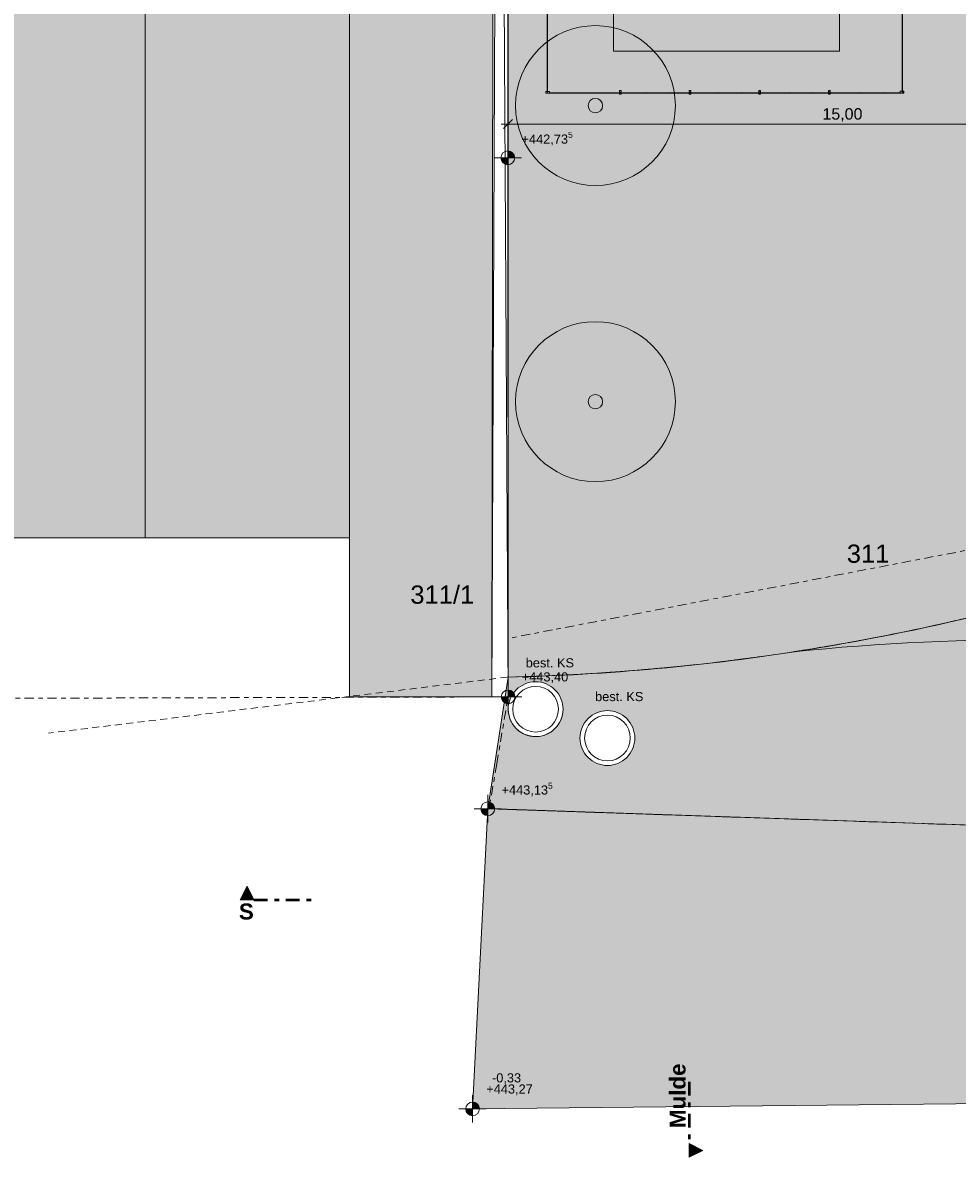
# Model space of a CAD drawing. Header units: metres. Extents: x -167 to 262, y -186 to 508.
# Tile 65 of 256: x -8 to 12, y 3 to 28. Entities that reach past the tile are written whole.
import ezdxf

# ---------------------------------------------------------------- set-up
doc = ezdxf.new("R2010")
doc.units = ezdxf.units.M
doc.header["$MEASUREMENT"] = 0
for name, pattern in [('Raster', [0.4, 0.2, -0.1, 0, -0.1]), ('Schnittlinie', [0.6, 0.3, -0.15, 0, -0.15]), ('Strichlinie eng', [0.23, 0.15, -0.08])]:
    doc.linetypes.add(name, pattern=pattern)
for name, color, linetype in [('10 Stützmauer', 7, 'Continuous'), ('10 Wand außen', 7, 'Continuous'), ('40 Absturzsicherung', 7, 'Continuous'), ('50 Staffage', 7, 'Continuous'), ('60 Auffüllung', 7, 'Continuous'), ('60 Grenzen', 7, 'Continuous'), ('60 Nachbarbebauung', 7, 'Continuous'), ('60 Straße Hänle', 7, 'Continuous'), ('70 Kanal', 7, 'Continuous'), ('94 Genehmigungsplanung Bemaßung', 7, 'Continuous'), ('98 Schnitt Marker', 7, 'Continuous')]:
    doc.layers.add(name, color=color, linetype=linetype)
doc.styles.add('ERSTELLTER_STIL_1', font='arial.ttf')
doc.styles.add('ERSTELLTER_STIL_2', font='arial.ttf')
doc.dimstyles.new('ERSTELLTER_STIL__1', dxfattribs={"dimtxt": 0.25, "dimasz": 0.19, "dimexe": 0.18, "dimexo": 0.1, "dimgap": 0, "dimtad": 1, "dimtih": 1, "dimtoh": 1, "dimzin": 0, "dimdsep": 46, "dimtxsty": 'ERSTELLTER_STIL_1', "dimblk": 'ARROWHEAD_6', "dimblk1": 'ARROWHEAD_6', "dimblk2": 'ARROWHEAD_6', "dimcen": 0.09, "dimclrd": 7, "dimclre": 7, "dimclrt": 7, "dimazin": 0, "dimtfac": 1, "dimtdec": 4, "dimtmove": 0, "dimatfit": 3, "dimfxl": 1, "dimtolj": 1, "dimtzin": 0, "dimarcsym": 0})
pattern_1 = [(0, (27236.1321, 33357.27905), (0, 0.779422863), [0.04875, -0.40125]), (0, (27236.3571, 33357.66876), (0, 0.779422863), [0.04875, -0.40125]), (60, (27236.1321, 33357.27905), (-0.675, 0.389711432), [0.04875, -0.40125]), (60, (27236.5821, 33357.27905), (-0.675, 0.389711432), [0.04875, -0.40125]), (120, (27236.18084, 33357.27905), (0.675, 0.389711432), [0.04875, -0.40125]), (120, (27236.63084, 33357.27905), (0.675, 0.389711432), [0.04875, -0.40125]), (0, (27236.1321, 33357.35405), (0, 0.15), [0, -0.15, 0, -0.225]), (45, (27236.2071, 33357.35405), (-0.1060660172, 0.1060660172), [0, -0.1125, 0, -0.1875])]
pattern_2 = [(10, (0, 0), (-0.0156283, 0.0886327), [])]

# ---------------------------------------------------------------- blocks, each defined once
blk = doc.blocks.new('Standard-Rastermarker_3')
at = {"layer": '60 Grenzen', "color": 7, "linetype": 'Raster', "lineweight": 13}
for q in [(0, 0), (34.933, 0)]:
    blk.add_line((1, 0), q, dxfattribs=at)
blk = doc.blocks.new('Standard-Rastermarker_7')
at = {"layer": '60 Grenzen', "color": 8, "linetype": 'Raster', "lineweight": 18}
for p, q in [((1, 0), (0, 0)), ((1, 0), (32.077, 0)), ((32.077, 0), (33.077, 0))]:
    blk.add_line(p, q, dxfattribs=at)
blk = doc.blocks.new('Standard-Rastermarker_140')
at = {"layer": '60 Grenzen', "color": 7, "linetype": 'Raster', "lineweight": 13}
for p, q in [((1, 0), (0, 0)), ((1, 0), (20.986, 0)), ((20.986, 0), (21.986, 0))]:
    blk.add_line(p, q, dxfattribs=at)
blk = doc.blocks.new('Standard-Rastermarker_148')
at = {"layer": '60 Grenzen', "color": 7, "linetype": 'Raster', "lineweight": 13}
for p, q in [((1, 0), (0, 0)), ((1, 0), (10.005, 0)), ((10.005, 0), (11.005, 0))]:
    blk.add_line(p, q, dxfattribs=at)
blk = doc.blocks.new('Standard-Rastermarker_149')
at = {"layer": '60 Grenzen', "color": 7, "linetype": 'Raster', "lineweight": 13}
for p, q in [((1, 0), (0, 0)), ((1, 0), (1.483, 0)), ((1.483, 0), (2.483, 0))]:
    blk.add_line(p, q, dxfattribs=at)
blk = doc.blocks.new('Zaun - ACB')
at = {"layer": '40 Absturzsicherung', "linetype": 'Continuous', "lineweight": 0, "true_color": 0xffffff}
h = blk.add_hatch(dxfattribs=at)
h.set_pattern_fill('Holz__Vollholz__Hirnholz_31', style=0, pattern_type=2)
h.set_pattern_definition(pattern_2)
h.paths.add_polyline_path([(0, -0.02), (1.545, -0.02), (1.545, -0.01), (0, -0.01)])
at = {"layer": '40 Absturzsicherung', "color": 7, "linetype": 'Continuous', "lineweight": 13, "flags": 128}
blk.add_lwpolyline([(0, -0.02), (1.545, -0.02), (1.545, -0.01), (0, -0.01)], close=True, dxfattribs=at)
blk = doc.blocks.new('Zaun - ACB_2')
at = {"layer": '40 Absturzsicherung', "linetype": 'Continuous', "lineweight": 0, "true_color": 0xffffff}
h = blk.add_hatch(dxfattribs=at)
h.set_pattern_fill('Holz__Vollholz__Hirnholz_31', style=0, pattern_type=2)
h.set_pattern_definition(pattern_2)
h.paths.add_polyline_path([(-0.02, -0.046), (0.02, -0.046), (0.02, 0.035), (-0.02, 0.035)])
h = blk.add_hatch(dxfattribs=at)
h.set_pattern_fill('Holz__Vollholz__Hirnholz_31', style=0, pattern_type=2)
h.set_pattern_definition(pattern_2)
h.paths.add_polyline_path([(1.505, -0.046), (1.545, -0.046), (1.545, 0.035), (1.505, 0.035)])
h = blk.add_hatch(dxfattribs=at)
h.set_pattern_fill('Holz__Vollholz__Hirnholz_31', style=0, pattern_type=2)
h.set_pattern_definition(pattern_2)
h.paths.add_polyline_path([(0, -0.02), (1.525, -0.02), (1.525, -0.01), (0, -0.01)])
at = {"layer": '40 Absturzsicherung', "color": 7, "linetype": 'Continuous', "lineweight": 13, "flags": 128}
for points in [[(-0.02, -0.046), (0.02, -0.046), (0.02, 0.035), (-0.02, 0.035)], [(1.505, -0.046), (1.545, -0.046), (1.545, 0.035), (1.505, 0.035)], [(0, -0.02), (1.525, -0.02), (1.525, -0.01), (0, -0.01)]]:
    blk.add_lwpolyline(points, close=True, dxfattribs=at)
blk = doc.blocks.new('Zaun - ACB_3')
at = {"layer": '40 Absturzsicherung', "linetype": 'Continuous', "lineweight": 0, "true_color": 0xffffff}
h = blk.add_hatch(dxfattribs=at)
h.set_pattern_fill('Holz__Vollholz__Hirnholz_31', style=0, pattern_type=2)
h.set_pattern_definition(pattern_2)
h.paths.add_polyline_path([(-0.02, -0.046), (0.02, -0.046), (0.02, 0.035), (-0.02, 0.035)])
h = blk.add_hatch(dxfattribs=at)
h.set_pattern_fill('Holz__Vollholz__Hirnholz_31', style=0, pattern_type=2)
h.set_pattern_definition(pattern_2)
h.paths.add_polyline_path([(0, -0.02), (1.525, -0.02), (1.525, -0.01), (0, -0.01)])
at = {"layer": '40 Absturzsicherung', "color": 7, "linetype": 'Continuous', "lineweight": 13, "flags": 128}
for points in [[(-0.02, -0.046), (0.02, -0.046), (0.02, 0.035), (-0.02, 0.035)], [(0, -0.02), (1.525, -0.02), (1.525, -0.01), (0, -0.01)]]:
    blk.add_lwpolyline(points, close=True, dxfattribs=at)
blk = doc.blocks.new('Zaun - ACB_4')
at = {"layer": '40 Absturzsicherung', "linetype": 'Continuous', "lineweight": 0, "true_color": 0xffffff}
h = blk.add_hatch(dxfattribs=at)
h.set_pattern_fill('Holz__Vollholz__Hirnholz_31', style=0, pattern_type=2)
h.set_pattern_definition(pattern_2)
h.paths.add_polyline_path([(1.523, -0.046), (1.563, -0.046), (1.563, 0.035), (1.523, 0.035)])
h = blk.add_hatch(dxfattribs=at)
h.set_pattern_fill('Holz__Vollholz__Hirnholz_31', style=0, pattern_type=2)
h.set_pattern_definition(pattern_2)
h.paths.add_polyline_path([(0, -0.02), (1.543, -0.02), (1.543, -0.01), (0, -0.01)])
at = {"layer": '40 Absturzsicherung', "color": 7, "linetype": 'Continuous', "lineweight": 13, "flags": 128}
for points in [[(1.523, -0.046), (1.563, -0.046), (1.563, 0.035), (1.523, 0.035)], [(0, -0.02), (1.543, -0.02), (1.543, -0.01), (0, -0.01)]]:
    blk.add_lwpolyline(points, close=True, dxfattribs=at)
blk = doc.blocks.new('Zaun - ACB_9')
at = {"layer": '40 Absturzsicherung', "linetype": 'Continuous', "lineweight": 0, "true_color": 0xffffff}
h = blk.add_hatch(dxfattribs=at)
h.set_pattern_fill('Holz__Vollholz__Hirnholz_31', style=0, pattern_type=2)
h.set_pattern_definition(pattern_2)
h.paths.add_polyline_path([(-0.02, -0.046), (0.02, -0.046), (0.02, 0.035), (-0.02, 0.035)])
h = blk.add_hatch(dxfattribs=at)
h.set_pattern_fill('Holz__Vollholz__Hirnholz_31', style=0, pattern_type=2)
h.set_pattern_definition(pattern_2)
h.paths.add_polyline_path([(1.731, -0.046), (1.771, -0.046), (1.771, 0.035), (1.731, 0.035)])
h = blk.add_hatch(dxfattribs=at)
h.set_pattern_fill('Holz__Vollholz__Hirnholz_31', style=0, pattern_type=2)
h.set_pattern_definition(pattern_2)
h.paths.add_polyline_path([(0, -0.02), (1.751, -0.02), (1.751, -0.01), (0, -0.01)])
at = {"layer": '40 Absturzsicherung', "color": 7, "linetype": 'Continuous', "lineweight": 13, "flags": 128}
for points in [[(-0.02, -0.046), (0.02, -0.046), (0.02, 0.035), (-0.02, 0.035)], [(1.731, -0.046), (1.771, -0.046), (1.771, 0.035), (1.731, 0.035)], [(0, -0.02), (1.751, -0.02), (1.751, -0.01), (0, -0.01)]]:
    blk.add_lwpolyline(points, close=True, dxfattribs=at)
blk = doc.blocks.new('Zaun - ACB_11')
at = {"layer": '40 Absturzsicherung', "linetype": 'Continuous', "lineweight": 0, "true_color": 0xffffff}
h = blk.add_hatch(dxfattribs=at)
h.set_pattern_fill('Holz__Vollholz__Hirnholz_31', style=0, pattern_type=2)
h.set_pattern_definition(pattern_2)
h.paths.add_polyline_path([(-0.02, -0.046), (0.02, -0.046), (0.02, 0.035), (-0.02, 0.035)])
h = blk.add_hatch(dxfattribs=at)
h.set_pattern_fill('Holz__Vollholz__Hirnholz_31', style=0, pattern_type=2)
h.set_pattern_definition(pattern_2)
h.paths.add_polyline_path([(1.731, -0.046), (1.771, -0.046), (1.771, 0.035), (1.731, 0.035)])
h = blk.add_hatch(dxfattribs=at)
h.set_pattern_fill('Holz__Vollholz__Hirnholz_31', style=0, pattern_type=2)
h.set_pattern_definition(pattern_2)
h.paths.add_polyline_path([(0, -0.02), (1.751, -0.02), (1.751, -0.01), (0, -0.01)])
at = {"layer": '40 Absturzsicherung', "color": 7, "linetype": 'Continuous', "lineweight": 13, "flags": 128}
for points in [[(-0.02, -0.046), (0.02, -0.046), (0.02, 0.035), (-0.02, 0.035)], [(1.731, -0.046), (1.771, -0.046), (1.771, 0.035), (1.731, 0.035)], [(0, -0.02), (1.751, -0.02), (1.751, -0.01), (0, -0.01)]]:
    blk.add_lwpolyline(points, close=True, dxfattribs=at)
blk = doc.blocks.new('Laubbäume 27')
at = {"layer": '50 Staffage', "linetype": 'Continuous', "lineweight": 0, "true_color": 0x273322}
blk.add_hatch(color=250, dxfattribs=at).paths.add_polyline_path([(1.75, 0, 1), (-1.75, 0, 1)])
at = {"layer": '50 Staffage', "color": 7, "linetype": 'Continuous', "lineweight": 13, "flags": 128}
blk.add_lwpolyline([(1.75, 0, 1), (-1.75, 0, 1)], format="xyb", close=True, dxfattribs=at)
at = {"layer": '50 Staffage', "color": 7, "linetype": 'Continuous', "lineweight": 13}
blk.add_circle((0, 0), 0.158, dxfattribs=at)
blk = doc.blocks.new('*D492', base_point=(27236.132, 33357.279))
at = {"layer": '94 Genehmigungsplanung Bemaßung', "color": 7, "linetype": 'Continuous', "lineweight": 13}
for p, q in [((2.192, 25.599), (2.342, 25.599)), ((2.442, 25.699), (2.242, 25.499)), ((2.342, 25.412), (2.342, 25.787)), ((2.342, 25.599), (17.341, 25.599)), ((17.441, 25.699), (17.241, 25.499)), ((17.341, 25.412), (17.341, 25.787))]:
    blk.add_line(p, q, dxfattribs=at)
at = {"layer": '94 Genehmigungsplanung Bemaßung', "color": 7, "lineweight": 13, "char_height": 0.25, "attachment_point": 7, "style": 'ERSTELLTER_STIL_1'}
for s, insert in [('\\A1;{\\pql;\\fArial|b0|i0|c0|p0;\\W1.000000;15,00}', (9.222, 25.649)), ('\\A1;{\\pql;\\fArial|b0|i0|c0|p0;\\W1.000000;41}', (16.86, 25.649))]:
    blk.add_mtext(s, dxfattribs=dict(at, insert=insert))
blk = doc.blocks.new('ARROWHEAD_6')
at = {"color": 0, "linetype": 'Continuous', "lineweight": 0}
for p, q in [((0, 0), (-1, 0)), ((-0.5, -0.5), (0.5, 0.5))]:
    blk.add_line(p, q, dxfattribs=at)

msp = doc.modelspace()

# ---------------------------------------------------------------- hatches: boundary and pattern name
at = {"linetype": 'Continuous', "lineweight": 18}
msp.add_hatch(color=255, dxfattribs=at).paths.add_polyline_path([(1.566, 4.049), (1.9, 10.618), (12.926, 10.242, 0.005342), (25.31, 10.162), (55.573, 10.262), (69.016, 10.286), (94.155, 10.366), (156.733, 10.348), (157.551, 4.46), (25.529, 4.3)])
at = {"layer": '60 Auffüllung', "linetype": 'Continuous', "lineweight": 18, "true_color": 0xefefef}
h = msp.add_hatch(dxfattribs=at)
h.set_pattern_fill('Erde_1_0001', style=0, pattern_type=2)
h.set_pattern_definition(pattern_1)
h.paths.add_polyline_path([(1.989, 13.064), (2.037, 48.487), (2.342, 48.487), (2.342, 48.999), (101.67, 49.008), (101.681, 14.287), (104.166, 14.308), (111.889, 18.834), (129.672, 18.903), (129.499, 63.807), (-6.1, 63.283), (-6.098, 39.918), (-1.128, 39.918), (-1.127, 13.064)])
h = msp.add_hatch(dxfattribs=at)
h.set_pattern_fill('Erde_1_0001', style=0, pattern_type=2)
h.set_pattern_definition(pattern_1)
h.paths.add_polyline_path([(2.337, 24.859), (2.342, 13.496, 0.033836), (8.861, 14.091, 0.026308), (13.858, 15.162, -0.024635), (17.341, 16.277), (17.341, 24.626), (15.341, 24.626), (15.341, 30.489), (17.341, 30.489), (17.341, 44), (58.163, 44), (58.163, 45.749), (101.663, 45.749), (101.67, 49.008), (2.342, 49.008)])
h.paths.add_polyline_path([(9.598, 27.19), (4.651, 27.19), (4.651, 42.926), (4.651, 43.826), (9.598, 43.826), (9.598, 42.926)], flags=0)
h.paths.add_polyline_path([(14.462, 25.704, -0.414214), (13.862, 26.304, -0.414214), (14.462, 26.904, -0.414214), (15.062, 26.304, -0.414214)], flags=0)
h = msp.add_hatch(dxfattribs=at)
h.set_pattern_fill('Erde_1_0001', style=0, pattern_type=2)
h.set_pattern_definition(pattern_1)
h.paths.add_polyline_path([(4.651, 43.826), (4.651, 42.926), (4.651, 27.19), (9.598, 27.19), (9.598, 42.926), (9.598, 43.826)])
h.paths.add_polyline_path([(5.385, 43.18), (8.885, 43.18), (8.885, 28.18), (5.385, 28.18)], flags=0)
at = {"layer": '60 Auffüllung', "linetype": 'Continuous', "lineweight": 0, "true_color": 0x2f2f2f}
h = msp.add_hatch(color=250, dxfattribs=at)
h.paths.add_polyline_path([(2.341, 13.498), (1.9, 10.618), (12.926, 10.242, -0.077405), (15.935, 12.537), (25.215, 11.53), (38.135, 11.492), (46.251, 11.468), (57.084, 11.582), (67.862, 11.657), (76.412, 11.688), (82.951, 11.707), (93.914, 11.551), (102.398, 11.43), (107.444, 11.358), (113.377, 14.803), (130.121, 14.506), (129.896, 18.904), (111.889, 18.834), (104.166, 14.308), (101.214, 14.273), (93.915, 14.184), (82.938, 14.051), (75.672, 13.991), (66.416, 13.899), (59.465, 13.899), (58.027, 13.901), (45.983, 13.918), (38.146, 13.722), (25.189, 13.399), (19.98, 13.915), (17.34, 13.725), (17.341, 16.277, 0.026085), (13.858, 15.162, -0.059875)])
h.paths.add_polyline_path([(2.345, 12.795, -0.414214), (2.945, 13.395, -0.414214), (3.545, 12.795, -0.434997), (2.902, 12.197, -0.393731)], flags=0)
h.paths.add_polyline_path([(3.916, 12.164, -0.414214), (4.516, 12.764, -0.414214), (5.116, 12.164, -0.414214), (4.516, 11.564, -0.414214)], flags=0)
at = {"layer": '60 Nachbarbebauung', "linetype": 'Continuous', "lineweight": 0, "true_color": 0x3f3f3f}
msp.add_hatch(color=250, dxfattribs=at).paths.add_polyline_path([(-10.174, 39.918), (-10.174, 16.544), (-5.597, 16.544), (-1.128, 16.544), (-1.128, 39.918), (-5.597, 39.918)])
at = {"layer": '94 Genehmigungsplanung Bemaßung', "linetype": 'Continuous', "lineweight": 13}
for points in [[(2.337, 24.859), (2.187, 24.859), (2.198, 24.802), (2.23, 24.753), (2.279, 24.721), (2.337, 24.709)], [(2.337, 24.859), (2.487, 24.859), (2.475, 24.917), (2.443, 24.965), (2.394, 24.998), (2.337, 25.009)], [(2.342, 13.065), (2.492, 13.065), (2.48, 13.123), (2.448, 13.172), (2.399, 13.204), (2.342, 13.215)], [(2.342, 13.065), (2.192, 13.065), (2.203, 13.008), (2.236, 12.959), (2.285, 12.927), (2.342, 12.915)], [(1.9, 10.618), (2.05, 10.618), (2.038, 10.676), (2.006, 10.724), (1.957, 10.757), (1.9, 10.768)], [(1.9, 10.618), (1.75, 10.618), (1.761, 10.561), (1.794, 10.512), (1.842, 10.48), (1.9, 10.468)], [(1.566, 4.049), (1.416, 4.049), (1.427, 3.991), (1.46, 3.943), (1.508, 3.91), (1.566, 3.899)], [(1.566, 4.049), (1.416, 4.049), (1.427, 3.991), (1.46, 3.943), (1.508, 3.91), (1.566, 3.899)], [(1.566, 4.049), (1.716, 4.049), (1.704, 4.106), (1.672, 4.155), (1.623, 4.187), (1.566, 4.199)], [(1.566, 4.049), (1.716, 4.049), (1.704, 4.106), (1.672, 4.155), (1.623, 4.187), (1.566, 4.199)]]:
    msp.add_hatch(color=7, dxfattribs=at).paths.add_polyline_path(points)
at = {"layer": '98 Schnitt Marker', "linetype": 'Continuous', "lineweight": 0, "true_color": 0x000000}
for points in [[(-3.518, 8.624), (-3.218, 8.624), (-3.368, 8.924)], [(6.304, 2.991), (6.604, 3.141), (6.304, 3.291)]]:
    msp.add_hatch(color=18, dxfattribs=at).paths.add_polyline_path(points)

# ---------------------------------------------------------------- linework, layer by layer
at = {"layer": '10 Stützmauer', "color": 7, "linetype": 'Continuous', "lineweight": 13}
for q in [(1.989, 13.064), (2.342, 13.065)]:
    msp.add_line((2.141, 48.487), q, dxfattribs=at)
at = {"layer": '10 Stützmauer', "color": 7, "linetype": 'Continuous', "lineweight": 13, "flags": 128}
msp.add_lwpolyline([(2.141, 48.487), (2.342, 48.487), (2.342, 13.065), (1.989, 13.064), (2.037, 48.487)], close=True, dxfattribs=at)
at = {"layer": '60 Auffüllung', "color": 8, "linetype": 'Continuous', "lineweight": 18, "flags": 128}
for points in [[(1.989, 13.064), (2.037, 48.487), (2.342, 48.487), (2.342, 48.999), (101.67, 49.008), (101.681, 14.287), (104.166, 14.308), (111.889, 18.834), (129.672, 18.903), (129.499, 63.807), (-6.1, 63.283), (-6.098, 39.918), (-1.128, 39.918), (-1.127, 13.064)], [(9.598, 27.19), (4.651, 27.19), (4.651, 42.926), (4.651, 43.826), (9.598, 43.826), (9.598, 42.926)], [(4.651, 43.826), (9.598, 43.826), (9.598, 42.926), (9.598, 27.19), (4.651, 27.19), (4.651, 42.926)]]:
    msp.add_lwpolyline(points, close=True, dxfattribs=at)
for points in [[(2.337, 24.859), (2.342, 13.496, 0.033836), (8.861, 14.091, 0.026308), (13.858, 15.162, -0.024635), (17.341, 16.277), (17.341, 24.626), (15.341, 24.626), (15.341, 30.489), (17.341, 30.489), (17.341, 44), (58.163, 44), (58.163, 45.749), (101.663, 45.749), (101.67, 49.008), (2.342, 49.008)], [(2.341, 13.498, 0.033836), (8.86, 14.094, 0.026308), (13.857, 15.164, -0.03493), (18.824, 16.643, -0.039795), (24.479, 17.293), (45.891, 17.607), (66.63, 17.652), (86.509, 17.758), (111.366, 17.867), (111.373, 14.967), (86.716, 14.91), (66.749, 14.82), (46.029, 14.74), (25.122, 14.337), (19.979, 13.918, 0.086004), (15.934, 12.54, 0.076037), (12.925, 10.245), (1.899, 10.621)], [(2.345, 12.795, 0.393731), (2.902, 12.197, 0.434997), (3.545, 12.795, 0.414214), (2.945, 13.395, 0.414214)], [(3.916, 12.164, 0.414214), (4.516, 11.564, 0.414214), (5.116, 12.164, 0.414214), (4.516, 12.764, 0.414214)]]:
    msp.add_lwpolyline(points, format="xyb", close=True, dxfattribs=at)
msp.add_lwpolyline([(38.135, 11.492), (25.215, 11.53), (15.935, 12.537, 0.077405), (12.926, 10.242), (1.9, 10.618), (2.341, 13.498, 0.059875), (13.858, 15.162, -0.026085), (17.341, 16.277), (17.34, 13.725), (19.98, 13.915), (25.189, 13.399), (38.146, 13.722)], format="xyb", dxfattribs=at)
at = {"layer": '60 Nachbarbebauung', "color": 255, "linetype": 'Continuous', "lineweight": 18}
msp.add_line((-5.597, 16.544), (-5.597, 39.918), dxfattribs=at)
at = {"layer": '60 Nachbarbebauung', "color": 255, "linetype": 'Continuous', "lineweight": 18, "flags": 128}
msp.add_lwpolyline([(-10.174, 39.918), (-5.597, 39.918), (-1.128, 39.918), (-1.128, 16.544), (-5.597, 16.544), (-10.174, 16.544)], close=True, dxfattribs=at)
at = {"layer": '60 Straße Hänle', "color": 8, "linetype": 'Continuous', "lineweight": 18, "flags": 128}
msp.add_lwpolyline([(1.9, 10.618), (12.926, 10.242), (25.31, 10.162), (39.152, 10.22), (46.237, 10.249), (57.547, 10.264), (68.142, 10.282), (76.149, 10.32), (85.979, 10.366), (86.986, 10.371), (107.478, 10.356), (130.174, 10.345), (156.733, 10.348), (179.98, 10.554), (180.142, 4.629), (157.172, 4.457), (129.618, 4.381), (111.195, 4.455), (87.285, 4.389), (67.364, 4.333), (46.658, 4.275), (25.529, 4.3), (1.566, 4.049)], close=True, dxfattribs=at)
at = {"layer": '70 Kanal', "color": 2, "linetype": 'Strichlinie eng', "lineweight": 18, "true_color": 0xf5f500}
msp.add_line((2.326, 13.496), (-7.715, 12.271), dxfattribs=at)
at = {"layer": '70 Kanal', "color": 1, "linetype": 'Continuous', "lineweight": 18, "true_color": 0xf50000}
msp.add_line((12.926, 10.242), (7.427, 10.43), dxfattribs=at)
at = {"layer": '70 Kanal', "color": 7, "linetype": 'Continuous', "lineweight": 13, "flags": 128}
for points in [[(2.345, 12.795, 0.414214), (2.945, 12.195, 0.414214), (3.545, 12.795, 0.414214), (2.945, 13.395, 0.414214)], [(2.445, 12.795, -1), (3.445, 12.795, -1)], [(3.916, 12.164, 0.414214), (4.516, 11.564, 0.414214), (5.116, 12.164, 0.414214), (4.516, 12.764, 0.414214)], [(4.016, 12.164, -1), (5.016, 12.164, -1)]]:
    msp.add_lwpolyline(points, format="xyb", close=True, dxfattribs=at)
at = {"layer": '70 Kanal', "color": 2, "linetype": 'Strichlinie eng', "lineweight": 18, "true_color": 0xf5f500}
msp.add_arc((1.147, 62.403), 48.921, 271.3813, 285.0596, dxfattribs=at)
at = {"layer": '70 Kanal', "color": 1, "linetype": 'Continuous', "lineweight": 18, "true_color": 0xf50000}
msp.add_arc((13.704, -34.883), 49.2, 82.6714, 95.9759, dxfattribs=at)
at = {"layer": '94 Genehmigungsplanung Bemaßung', "color": 7, "linetype": 'Continuous', "lineweight": 13}
for p, q in [((2.337, 24.559), (2.337, 25.159)), ((2.037, 24.859), (2.637, 24.859)), ((2.342, 12.765), (2.342, 13.365)), ((2.042, 13.065), (2.642, 13.065)), ((1.9, 10.318), (1.9, 10.918)), ((1.6, 10.618), (2.2, 10.618)), ((1.566, 3.749), (1.566, 4.349)), ((1.566, 3.749), (1.566, 4.349)), ((1.266, 4.049), (1.866, 4.049)), ((1.266, 4.049), (1.866, 4.049))]:
    msp.add_line(p, q, dxfattribs=at)
for centre in [(2.337, 24.859), (2.342, 13.065), (1.9, 10.618), (1.566, 4.049), (1.566, 4.049)]:
    msp.add_circle(centre, 0.15, dxfattribs=at)
at = {"layer": '98 Schnitt Marker', "color": 7, "linetype": 'Schnittlinie', "lineweight": 50}
for p, q in [((-3.218, 8.624), (-1.868, 8.624)), ((6.304, 4.641), (6.304, 3.291))]:
    msp.add_line(p, q, dxfattribs=at)
at = {"layer": '98 Schnitt Marker', "color": 7, "linetype": 'Continuous', "lineweight": 13, "flags": 128}
for points in [[(-3.518, 8.624), (-3.218, 8.624), (-3.368, 8.924)], [(6.304, 2.991), (6.304, 3.291), (6.604, 3.141)]]:
    msp.add_lwpolyline(points, close=True, dxfattribs=at)

# ---------------------------------------------------------------- block references
at = {"layer": '40 Absturzsicherung', "color": 7, "linetype": 'Continuous', "lineweight": 13, "xscale": -0.9999999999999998}
for name, p, rotation in [('Zaun - ACB_9', (3.216, 26.294), 270.0054744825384), ('Zaun - ACB_2', (6.323, 26.295), 0.005474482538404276), ('Zaun - ACB_3', (7.847, 26.295), 0.005474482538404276), ('Zaun - ACB_3', (9.372, 26.295), 0.005474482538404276), ('Zaun - ACB_4', (10.915, 26.295), 0.005474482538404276), ('Zaun - ACB', (4.798, 26.294), 0.005474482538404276)]:
    msp.add_blockref(name, p, dxfattribs=dict(at, rotation=rotation))
at = {"layer": '40 Absturzsicherung', "color": 7, "linetype": 'Continuous', "lineweight": 13, "rotation": 89.9945255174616}
msp.add_blockref('Zaun - ACB_11', (10.955, 26.295), dxfattribs=at)
at = {"layer": '50 Staffage', "color": 7, "linetype": 'Continuous', "lineweight": 18}
for p in [(4.253, 26.002), (4.253, 19.524)]:
    msp.add_blockref('Laubbäume 27', p, dxfattribs=at)
at = {"layer": '60 Grenzen', "color": 7, "linetype": 'Continuous', "lineweight": 18}
for name, p, rotation in [('Standard-Rastermarker_3', (2.342, 13.065), 90.00000000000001), ('Standard-Rastermarker_140', (23.922, 18.494), 190.8882348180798), ('Standard-Rastermarker_7', (-30.735, 12.97), 0.1648489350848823), ('Standard-Rastermarker_149', (1.928, 10.617), 80.39647819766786), ('Standard-Rastermarker_148', (12.926, 10.242), 178.0466202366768)]:
    msp.add_blockref(name, p, dxfattribs=dict(at, rotation=rotation))

# ---------------------------------------------------------------- texts
at = {"layer": '10 Wand außen', "color": 7, "linetype": 'Continuous', "lineweight": 13, "attachment_point": 1, "style": 'ERSTELLTER_STIL_1'}
for s, insert, char_height in [('\\A1;{\\pql;\\fArial|b0|i0|c0|p0;\\W1.000000;311}', (9.754, 16.398), 0.4), ('\\A1;{\\pql;\\fArial|b0|i0|c0|p0;\\W1.000000;311/1}', (0.204, 15.502), 0.4), ('\\A1;{\\pql;\\fArial|b0|i0|c0|p0;\\W1.000000;best. KS}', (2.729, 13.91), 0.2), ('\\A1;{\\pql;\\fArial|b0|i0|c0|p0;\\W1.000000;best. KS}', (4.247, 13.172), 0.2)]:
    msp.add_mtext(s, dxfattribs=dict(at, insert=insert, char_height=char_height))
at = {"layer": '94 Genehmigungsplanung Bemaßung', "color": 7, "lineweight": 13, "char_height": 0.2, "attachment_point": 7, "style": 'ERSTELLTER_STIL_1'}
for s, insert in [('\\A1;{\\pql;\\fArial|b0|i0|c0|p0;\\W1.000000;+442,73\\fArial|b0|i0|c0|p0;\\W1.000000;\\A1{\\H.66x;\\S5^  ;}}', (2.637, 25.111)), ('\\A1;{\\pql;\\fArial|b0|i0|c0|p0;\\W1.000000;+443,40}', (2.642, 13.365)), ('\\A1;{\\pql;\\fArial|b0|i0|c0|p0;\\W1.000000;+443,13\\fArial|b0|i0|c0|p0;\\W1.000000;\\A1{\\H.66x;\\S5^  ;}}', (2.2, 10.87)), ('\\A1;{\\pql;\\fArial|b0|i0|c0|p0;\\W1.000000;-0,33}', (1.991, 4.592)), ('\\A1;{\\pql;\\fArial|b0|i0|c0|p0;\\W1.000000;+443,27}', (1.866, 4.349))]:
    msp.add_mtext(s, dxfattribs=dict(at, insert=insert))
at = {"layer": '98 Schnitt Marker', "color": 7, "lineweight": 13, "insert": (-3.547, 8.189), "char_height": 0.35, "attachment_point": 7, "style": 'ERSTELLTER_STIL_2'}
msp.add_mtext('\\A1;{\\pql;\\pt0;\\fArial|b1|i0|c0|p0;\\W1.000000;S}', dxfattribs=at)
at = {"layer": '98 Schnitt Marker', "color": 7, "lineweight": 13, "insert": (6.23, 5.043), "char_height": 0.35, "attachment_point": 9, "rotation": 90, "style": 'ERSTELLTER_STIL_2'}
msp.add_mtext('\\A1;{\\pqr;\\pt0;\\fArial|b1|i0|c0|p0;\\W1.000000;Mulde}', dxfattribs=at)

# ---------------------------------------------------------------- dimensions: what is measured, and where the dimension line sits
at = {"layer": '94 Genehmigungsplanung Bemaßung', "color": 7, "linetype": 'Continuous', "lineweight": 13}
dim = msp.add_linear_dim(base=(17.341, 25.599), p1=(2.342, 13.065), p2=(17.341, 28.18), dimstyle='ERSTELLTER_STIL__1', dxfattribs=at)
dim.commit()
dim.dimension.update_dxf_attribs({"geometry": '*D492', "text_midpoint": (9.641, 25.774), "dimtype": 160})

doc.saveas('drawing.dxf')
